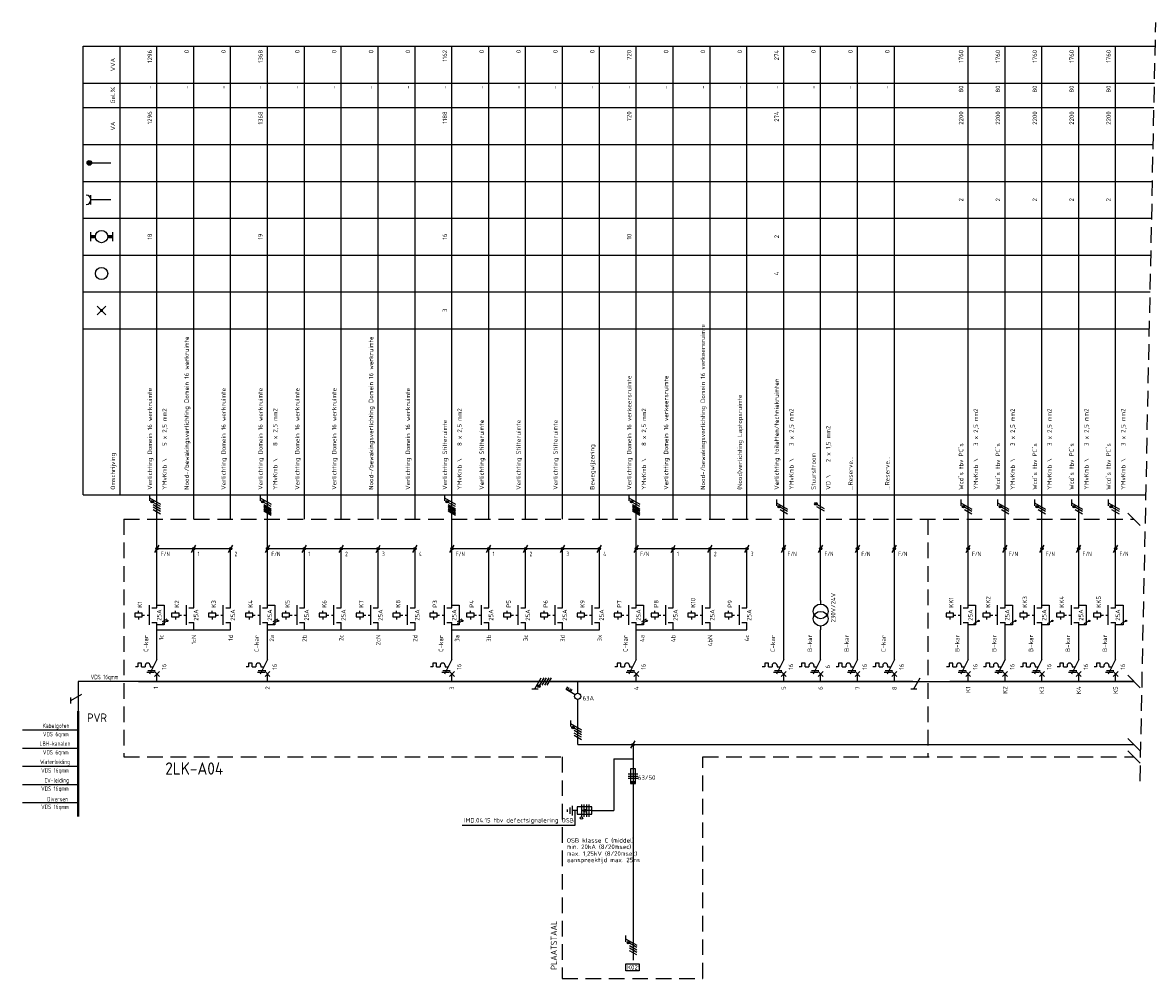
# Model space of a CAD drawing. Extents: x -1224 to 18134, y -20786 to 3554.
# Tile 71 of 88: x 11368 to 11828, y -37 to 352. Entities that reach past the tile are written whole.
import ezdxf
from ezdxf.enums import TextEntityAlignment as Align

# ---------------------------------------------------------------- set-up
doc = ezdxf.new("R2010")
doc.units = 0
doc.linetypes.add('HIDDEN', pattern=[9.525, 6.35, -3.175])
doc.linetypes.add('STABI11', pattern=[2, 1, -1])
doc.layers.get('0').update_dxf_attribs({"linetype": 'CONTINUOUS'})
for name, color, linetype in [('E-principe', 3, 'CONTINUOUS'), ('E-tekst', 2, 'CONTINUOUS'), ('EL$1----', 3, 'CONTINUOUS'), ('EL$1----_1LK-A08', 3, 'CONTINUOUS'), ('EL$1----_2LK-A05', 3, 'CONTINUOUS'), ('kast', 1, 'CONTINUOUS')]:
    doc.layers.add(name, color=color, linetype=linetype)
doc.styles.add('BURO-018', font='ISO.shx', dxfattribs={"height": 1.8})
doc.styles.add('BURO-035', font='ISO.shx', dxfattribs={"height": 3.5})
doc.styles.add('BURO-050', font='ISO.shx', dxfattribs={"height": 5})
doc.styles.get("Standard").update_dxf_attribs({"font": 'iso.shx'})

# ---------------------------------------------------------------- blocks, each defined once
blk = doc.blocks.new('RAIL3')
at = {"color": 0, "linetype": 'Continuous'}
for p, q in [((-6, 0), (6, 0)), ((1.73, 3), (-0.87, -1.5)), ((2.98, 3), (0.48, 3))]:
    blk.add_line(p, q, dxfattribs=at)
blk = doc.blocks.new('HL3')
at = {"color": 0, "linetype": 'Continuous'}
for p, q in [((-3, 6.98), (-3, 4.48)), ((-3, 5.73), (1.5, 3.13)), ((1.5, 2.13), (-1.5, 3.87)), ((1.5, 1.13), (-1.5, 2.87)), ((1.5, 0.13), (-1.5, 1.87)), ((1.5, -0.87), (-1.5, 0.87))]:
    blk.add_line(p, q, dxfattribs=at)
at = {"color": 0, "linetype": 'Continuous', "const_width": 0.5}
blk.add_lwpolyline([(-1.68, 4.12, 1), (-2.18, 4.12, 1)], format="xyb", close=True, dxfattribs=at)
at = {"color": 0, "linetype": 'Continuous'}
blk.add_circle((-1.93, 4.12), 0.5, dxfattribs=at)
blk = doc.blocks.new('0302A1_')
at = {"color": 0, "linetype": 'Continuous'}
blk.add_line((-0.87, -1.5), (0.87, 1.5), dxfattribs=at)
at = {"color": 0, "const_width": 0.5}
blk.add_lwpolyline([(-0.25, 0, 1), (0.25, 0, 1)], format="xyb", close=True, dxfattribs=at)
at = {"color": 0, "linetype": 'Continuous'}
blk.add_circle((0, 0), 0.5, dxfattribs=at)
blk = doc.blocks.new('E00515')
at = {"color": 0, "linetype": 'Continuous'}
for p, q in [((6, 1.5), (0, 1.5)), ((0, 1.5), (0, -1.5)), ((0, 0), (4, 0)), ((1.25, -2.5), (1.25, 2.5)), ((2.25, -2.5), (2.25, 2.5)), ((4, 0), (2.5, 0.5)), ((2.5, -0.5), (4, 0)), ((3.25, -2.5), (3.25, 2.5)), ((4.25, -2.5), (4.25, 2.5)), ((6, -1.5), (6, 1.5)), ((6, 0), (8, 0)), ((8, -2), (8, 2)), ((9, -1.25), (9, 1.25)), ((10, -0.5), (10, 0.5)), ((0, -1.5), (6, -1.5))]:
    blk.add_line(p, q, dxfattribs=at)
blk.add_circle((4.25, 3), 0.5, dxfattribs=at)
blk = doc.blocks.new('L1')
at = {"color": 0, "linetype": 'Continuous'}
for p, q in [((-3, 73.98), (-3, 71.48)), ((-3, 72.73), (1.5, 70.13)), ((1.5, 69.13), (-1.5, 70.87)), ((1.5, 68.13), (-1.5, 69.87))]:
    blk.add_line(p, q, dxfattribs=at)
at = {"color": 0, "linetype": 'Continuous', "const_width": 0.5}
blk.add_lwpolyline([(-1.68, 71.12, 1), (-2.18, 71.12, 1)], format="xyb", close=True, dxfattribs=at)
at = {"color": 0, "linetype": 'Continuous'}
blk.add_circle((-1.93, 71.12), 0.5, dxfattribs=at)
blk = doc.blocks.new('00P')
at = {"color": 0, "linetype": 'Continuous'}
for p, q in [((0, 31), (3, 31)), ((3, 31), (3, 23)), ((3, 23), (0, 23))]:
    blk.add_line(p, q, dxfattribs=at)
blk = doc.blocks.new('L3')
at = {"color": 0, "linetype": 'Continuous'}
for p, q in [((-3, 75.98), (-3, 73.48)), ((-3, 74.73), (1.5, 72.13)), ((1.5, 71.13), (-1.5, 72.87)), ((1.5, 70.13), (-1.5, 71.87)), ((1.5, 69.13), (-1.5, 70.87)), ((1.5, 68.13), (-1.5, 69.87))]:
    blk.add_line(p, q, dxfattribs=at)
at = {"color": 0, "linetype": 'Continuous', "const_width": 0.5}
blk.add_lwpolyline([(-1.68, 73.12, 1), (-2.18, 73.12, 1)], format="xyb", close=True, dxfattribs=at)
at = {"color": 0, "linetype": 'Continuous'}
blk.add_circle((-1.93, 73.12), 0.5, dxfattribs=at)
blk = doc.blocks.new('B26')
at = {"color": 0, "linetype": 'Continuous'}
for p, q in [((0, 9), (0, 21)), ((-7.75, 6), (-8.75, 6)), ((-7.75, 7.5), (-7.75, 6)), ((-6.25, 7.5), (-7.75, 7.5)), ((-6.25, 6), (-6.25, 7.5)), ((-6.25, 6), (-4.75, 6)), ((-4.75, 6.5), (-4.75, 6)), ((0, 9), (-3, 3)), ((-2.75, 6.5), (-2.75, 6)), ((-2.75, 6), (-1.5, 6)), ((-4.125, 3.75), (-1.125, 3.75)), ((-3.75, 4.5), (-0.75, 4.5)), ((-1, 4), (1, 2)), ((-1, 2), (1, 4)), ((0, 0), (0, 3))]:
    blk.add_line(p, q, dxfattribs=at)
blk.add_arc((-3.75, 6.5), 1, 0, 180, dxfattribs=at)
at = {"color": 1, "style": 'BURO-018'}
blk.add_attdef('E_VRIJ1', (-3.548, 12), '', height=1.8, rotation=90, dxfattribs=at)
at = {"color": 1, "linetype": 'Continuous', "style": 'BURO-018'}
blk.add_attdef('E_IIA', text='', height=1.8, rotation=90, dxfattribs=at).set_placement((2, 6), align=Align.TOP_CENTER)
blk = doc.blocks.new('M2')
at = {"color": 0, "linetype": 'Continuous'}
for p, q in [((0, 30), (0, 33)), ((-6, 27.75), (-9, 27.75)), ((-9, 27.75), (-9, 26.25)), ((-7.5, 27.75), (-7.5, 28.75)), ((-6, 26.25), (-6, 27.75)), ((-3, 23), (-3, 31)), ((-2, 30), (0, 30)), ((-9, 26.25), (-6, 26.25)), ((-7.5, 26.25), (-7.5, 25.25)), ((-6, 27.25), (-6, 27.25)), ((-2, 24), (0, 24)), ((0, 21), (0, 24))]:
    blk.add_line(p, q, dxfattribs=at)
at = {"color": 0, "linetype": 'STABI11'}
blk.add_line((-6, 27), (-3, 27), dxfattribs=at)
at = {"color": 1, "linetype": 'Continuous', "style": 'BURO-018'}
blk.add_attdef('E_VRIJ1', (-6, 30), '', height=1.8, rotation=90, dxfattribs=at)
blk.add_attdef('E_IMS', text='', height=1.8, rotation=90, dxfattribs=at).set_placement((0, 27), align=Align.TOP_CENTER)
blk = doc.blocks.new('b1s')
at = {"color": 0, "linetype": 'Continuous'}
blk.add_line((0, 33), (0, 54), dxfattribs=at)
blk = doc.blocks.new('m1s')
at = {"color": 0, "linetype": 'Continuous'}
blk.add_line((0, 54), (0, 66), dxfattribs=at)
blk = doc.blocks.new('m1')
at = {"color": 0, "linetype": 'Continuous'}
blk.add_line((0, 21), (0, 33), dxfattribs=at)
blk = doc.blocks.new('M13')
at = {"color": 0, "linetype": 'Continuous'}
for p, q in [((0, 33), (0, 31.5)), ((0, 22.5), (0, 21))]:
    blk.add_line(p, q, dxfattribs=at)
for centre in [(0, 28.5), (0, 25.5)]:
    blk.add_circle(centre, 3, dxfattribs=at)
at = {"color": 1, "linetype": 'Continuous', "style": 'BURO-018'}
blk.add_attdef('E_VRIJ1', (6, 24), '', height=1.8, rotation=90, dxfattribs=at)
blk = doc.blocks.new('KOLNR1')
at = {"color": 0, "linetype": 'Continuous'}
for p, q in [((1.41, -1.41), (-1.41, 1.41)), ((-1.41, -1.41), (1.41, 1.41))]:
    blk.add_line(p, q, dxfattribs=at)
at = {"color": 0, "linetype": 'Continuous', "const_width": 0.5}
blk.add_lwpolyline([(-0.25, 0, 1), (0.25, 0, 1)], format="xyb", close=True, dxfattribs=at)
blk = doc.blocks.new('KOLNR3')
at = {"color": 0, "linetype": 'Continuous'}
blk.add_circle((0, 0), 2, dxfattribs=at)
blk = doc.blocks.new('KOLNR5')
at = {"color": 0, "linetype": 'Continuous'}
for p, q in [((-3.5, -1.5), (-3.5, 1.5)), ((3.5, 1.5), (3.5, -1.5))]:
    blk.add_line(p, q, dxfattribs=at)
at = {"color": 0, "linetype": 'Continuous', "const_width": 1}
for points in [[(-2, 0), (-3.5, 0)], [(2, 0), (3.5, 0)]]:
    blk.add_lwpolyline(points, dxfattribs=at)
at = {"color": 0, "linetype": 'Continuous'}
blk.add_circle((0, 0), 2, dxfattribs=at)
blk = doc.blocks.new('KOLNR6')
at = {"color": 0, "linetype": 'Continuous'}
for p, q in [((-3.5, -1.5), (-3.5, 1.5)), ((3, 0), (-3.5, 0))]:
    blk.add_line(p, q, dxfattribs=at)
blk.add_arc((-5, 0), 1.5, 270, 90, dxfattribs=at)
blk = doc.blocks.new('KOLNR8')
at = {"color": 0, "linetype": 'Continuous'}
blk.add_line((-4, 0), (3, 0), dxfattribs=at)
at = {"color": 0, "linetype": 'Continuous', "const_width": 0.75}
blk.add_lwpolyline([(-4, -0.375, 1), (-4, 0.375, 1)], format="xyb", close=True, dxfattribs=at)
at = {"color": 0, "linetype": 'Continuous'}
blk.add_circle((-4, 0), 0.75, dxfattribs=at)
blk = doc.blocks.new('1P')
at = {"color": 0, "linetype": 'Continuous'}
blk.add_line((1.5, 0.87), (-1.5, -0.87), dxfattribs=at)

msp = doc.modelspace()

# ---------------------------------------------------------------- linework, layer by layer
at = {"layer": 'E-principe'}
for p, q in [((11415.31, 83.5), (11390.74, 83.5)), ((11390.74, 63.66), (11368.18, 63.66)), ((11390.74, 56.27), (11368.18, 56.27)), ((11390.74, 48.87), (11368.18, 48.87)), ((11390.74, 41.48), (11368.18, 41.48)), ((11390.74, 34.08), (11368.18, 34.08))]:
    msp.add_line(p, q, dxfattribs=at)
at = {"layer": 'E-principe', "const_width": 1}
msp.add_lwpolyline([(11390.74, 71.5), (11390.74, 28.51)], dxfattribs=at)
at = {"layer": 'EL$1----', "linetype": 'HIDDEN'}
msp.add_line((11822.74, 42.99), (11829.12, 351.6), dxfattribs=at)
at = {"layer": 'EL$1----'}
for p, q in [((11466.31, 154.92), (11469.31, 153.18)), ((11466.31, 153.92), (11469.31, 152.18)), ((11466.31, 152.92), (11469.31, 151.18)), ((11541.31, 154.92), (11544.31, 153.18)), ((11541.31, 153.92), (11544.31, 152.18)), ((11541.31, 152.92), (11544.31, 151.18)), ((11616.31, 154.92), (11619.31, 153.18)), ((11616.31, 153.92), (11619.31, 152.18)), ((11616.31, 152.92), (11619.31, 151.18)), ((11822.84, 146.97), (11817.77, 152.03)), ((11437.81, 137.5), (11422.81, 137.5)), ((11452.81, 137.5), (11437.81, 137.5)), ((11482.81, 137.5), (11467.81, 137.5)), ((11497.81, 137.5), (11482.81, 137.5)), ((11512.81, 137.5), (11497.81, 137.5)), ((11527.81, 137.5), (11512.81, 137.5)), ((11557.81, 137.5), (11542.81, 137.5)), ((11572.81, 137.5), (11557.81, 137.5)), ((11587.81, 137.5), (11572.81, 137.5)), ((11602.81, 137.5), (11587.81, 137.5)), ((11632.81, 137.5), (11617.81, 137.5)), ((11647.81, 137.5), (11632.81, 137.5)), ((11662.81, 137.5), (11647.81, 137.5)), ((11730.31, 83.5), (11745.31, 83.5)), ((11822.84, 80.97), (11817.77, 86.03)), ((11822.84, 55.27), (11817.77, 60.34)), ((11593.99, 57.81), (11820.31, 57.81)), ((11616.49, 57.81), (11616.49, -29.92)), ((11822.84, 50.23), (11817.77, 55.3)), ((11608.74, 52.06), (11616.49, 52.06)), ((11608.74, 52.06), (11608.74, 30.94)), ((11592.75, 30.94), (11592.75, 24.93)), ((11599.75, 30.94), (11608.74, 30.94)), ((11592.75, 24.93), (11546.95, 24.93))]:
    msp.add_line(p, q, dxfattribs=at)
at = {"layer": 'EL$1----', "linetype": 'Continuous'}
for p, q in [((11694.31, 153.79), (11691.31, 155.52)), ((11694.31, 152.79), (11691.31, 154.52)), ((11593.99, 78.75), (11593.99, 83.5)), ((11589.24, 80.16), (11589.94, 81.37)), ((11592.91, 78.04), (11589.24, 80.16)), ((11589.85, 79.81), (11590.55, 81.02)), ((11590.45, 79.46), (11591.15, 80.67)), ((11591.06, 79.11), (11591.76, 80.32)), ((11593.99, 57.81), (11593.99, 76.08)), ((11617.49, 47.97), (11615.49, 47.97)), ((11615.49, 47.97), (11615.49, 41.97)), ((11617.49, 41.97), (11617.49, 47.97)), ((11614.49, 45.97), (11618.49, 45.97)), ((11614.49, 44.97), (11618.49, 44.97)), ((11618.49, 43.97), (11614.49, 43.97)), ((11615.49, 41.97), (11617.49, 41.97)), ((11613.49, -19.94), (11613.49, -22.44)), ((11613.49, -21.19), (11617.99, -23.79)), ((11617.99, -24.79), (11614.99, -23.06)), ((11617.99, -25.79), (11614.99, -24.06)), ((11617.99, -26.79), (11614.99, -25.06)), ((11617.99, -27.79), (11614.99, -26.06))]:
    msp.add_line(p, q, dxfattribs=at)
at = {"layer": 'EL$1----', "color": 1, "linetype": 'Continuous'}
for p, q in [((11730.72, 80.5), (11733.31, 85)), ((11729.47, 80.5), (11731.97, 80.5))]:
    msp.add_line(p, q, dxfattribs=at)
at = {"layer": 'EL$1----', "linetype": 'Continuous', "const_width": 0.5}
for points in [[(11691.12, 155.77, 1), (11690.62, 155.77, 1)], [(11614.81, -22.81, 1), (11614.31, -22.81, 1)]]:
    msp.add_lwpolyline(points, format="xyb", close=True, dxfattribs=at)
at = {"layer": 'EL$1----', "linetype": 'Continuous'}
for centre, radius in [((11690.87, 155.77), 0.5), ((11593.99, 77.42), 1.25), ((11614.56, -22.81), 0.5)]:
    msp.add_circle(centre, radius, dxfattribs=at)
at = {"layer": 'EL$1----'}
for centre in [(11427.07, 108.16), (11472.07, 108.16), (11547.07, 108.16), (11622.07, 108.16), (11757.07, 108.16), (11772.07, 108.16), (11787.07, 108.16), (11802.07, 108.16), (11817.07, 108.16)]:
    msp.add_circle(centre, 0.283, dxfattribs=at)
at = {"layer": 'EL$1----', "linetype": 'Continuous'}
msp.add_solid([(11615.49, 41.97), (11615.49, 42.97), (11617.49, 41.97), (11617.49, 42.97)], dxfattribs=at)
at = {"layer": 'EL$1----_1LK-A08', "color": 2}
for p, q in [((11613.51, -31.45), (11619.04, -31.45)), ((11613.51, -34.28), (11613.51, -31.45)), ((11619.04, -31.45), (11619.04, -34.28)), ((11619.04, -34.28), (11613.51, -34.28))]:
    msp.add_line(p, q, dxfattribs=at)
at = {"layer": 'EL$1----_2LK-A05', "color": 1}
for p, q in [((11392.81, 342), (11828.92, 342)), ((11392.81, 159.5), (11392.81, 342)), ((11407.81, 159.5), (11407.81, 342)), ((11392.81, 327), (11828.61, 327)), ((11392.81, 317), (11828.4, 317)), ((11392.81, 302), (11828.09, 302)), ((11392.81, 287), (11827.78, 287)), ((11392.81, 272), (11827.47, 272)), ((11392.81, 257), (11827.16, 257)), ((11392.81, 242), (11826.85, 242)), ((11392.81, 227), (11826.54, 227)), ((11392.81, 159.5), (11825.15, 159.5))]:
    msp.add_line(p, q, dxfattribs=at)
at = {"layer": 'EL$1----_2LK-A05'}
for p, q in [((11422.81, 149.5), (11422.81, 342)), ((11437.81, 149.5), (11437.81, 342)), ((11452.81, 149.5), (11452.81, 342)), ((11467.81, 149.5), (11467.81, 342)), ((11482.81, 149.5), (11482.81, 342)), ((11497.81, 149.5), (11497.81, 342)), ((11512.81, 149.5), (11512.81, 342)), ((11527.81, 149.5), (11527.81, 342)), ((11542.81, 149.5), (11542.81, 342)), ((11557.81, 149.5), (11557.81, 342)), ((11572.81, 149.5), (11572.81, 342)), ((11587.81, 149.5), (11587.81, 342)), ((11602.81, 149.5), (11602.81, 342)), ((11617.81, 149.5), (11617.81, 342)), ((11632.81, 149.5), (11632.81, 342)), ((11647.81, 149.5), (11647.81, 342)), ((11662.81, 149.5), (11662.81, 342)), ((11677.81, 149.5), (11677.81, 342)), ((11692.81, 149.5), (11692.81, 342)), ((11707.81, 149.5), (11707.81, 342)), ((11722.81, 149.5), (11722.81, 342)), ((11752.81, 149.5), (11752.81, 342)), ((11767.81, 149.5), (11767.81, 342)), ((11782.81, 149.5), (11782.81, 342)), ((11797.81, 149.5), (11797.81, 342)), ((11812.81, 149.5), (11812.81, 342)), ((11422.81, 104.5), (11437.81, 104.5)), ((11437.81, 104.5), (11452.81, 104.5)), ((11467.81, 104.5), (11482.81, 104.5)), ((11482.81, 104.5), (11497.81, 104.5)), ((11497.81, 104.5), (11512.81, 104.5)), ((11512.81, 104.5), (11527.81, 104.5)), ((11542.81, 104.5), (11602.81, 104.5)), ((11617.81, 104.5), (11662.81, 104.5))]:
    msp.add_line(p, q, dxfattribs=at)
at = {"layer": 'EL$1----_2LK-A05', "color": 1, "linetype": 'HIDDEN'}
for p, q in [((11409.31, 149.5), (11820.31, 149.5)), ((11409.31, 149.5), (11409.31, 52.77)), ((11736.41, 149.5), (11736.41, 52.77))]:
    msp.add_line(p, q, dxfattribs=at)
at = {"layer": 'EL$1----_2LK-A05'}
for points in [[(11430.31, 83.5, 0.7, 0.7, 0), (11415.31, 83.5, 0.7, 0.7, 0)], [(11445.31, 83.5, 0.7, 0.7, 0), (11430.31, 83.5, 0.7, 0.7, 0)], [(11460.31, 83.5, 0.7, 0.7, 0), (11445.31, 83.5, 0.7, 0.7, 0)], [(11475.31, 83.5, 0.7, 0.7, 0), (11460.31, 83.5, 0.7, 0.7, 0)], [(11490.31, 83.5, 0.7, 0.7, 0), (11475.31, 83.5, 0.7, 0.7, 0)], [(11505.31, 83.5, 0.7, 0.7, 0), (11490.31, 83.5, 0.7, 0.7, 0)], [(11520.31, 83.5, 0.7, 0.7, 0), (11505.31, 83.5, 0.7, 0.7, 0)], [(11535.31, 83.5, 0.7, 0.7, 0), (11520.31, 83.5, 0.7, 0.7, 0)], [(11550.31, 83.5, 0.7, 0.7, 0), (11535.31, 83.5, 0.7, 0.7, 0)], [(11565.31, 83.5, 0.7, 0.7, 0), (11550.31, 83.5, 0.7, 0.7, 0)], [(11580.31, 83.5, 0.7, 0.7, 0), (11565.31, 83.5, 0.7, 0.7, 0)], [(11595.31, 83.5, 0.7, 0.7, 0), (11580.31, 83.5, 0.7, 0.7, 0)], [(11610.31, 83.5, 0.7, 0.7, 0), (11595.31, 83.5, 0.7, 0.7, 0)], [(11625.31, 83.5, 0.7, 0.7, 0), (11610.31, 83.5, 0.7, 0.7, 0)], [(11640.31, 83.5, 0.7, 0.7, 0), (11625.31, 83.5, 0.7, 0.7, 0)], [(11655.31, 83.5, 0.7, 0.7, 0), (11640.31, 83.5, 0.7, 0.7, 0)], [(11670.31, 83.5, 0.7, 0.7, 0), (11655.31, 83.5, 0.7, 0.7, 0)], [(11685.31, 83.5, 0.7, 0.7, 0), (11670.31, 83.5, 0.7, 0.7, 0)], [(11700.31, 83.5, 0.7, 0.7, 0), (11685.31, 83.5, 0.7, 0.7, 0)], [(11715.31, 83.5, 0.7, 0.7, 0), (11700.31, 83.5, 0.7, 0.7, 0)], [(11730.31, 83.5, 0.7, 0.7, 0), (11715.31, 83.5, 0.7, 0.7, 0)], [(11760.31, 83.5, 0.7, 0.7, 0), (11745.31, 83.5, 0.7, 0.7, 0)], [(11775.31, 83.5, 0.7, 0.7, 0), (11760.31, 83.5, 0.7, 0.7, 0)], [(11790.31, 83.5, 0.7, 0.7, 0), (11775.31, 83.5, 0.7, 0.7, 0)], [(11805.31, 83.5, 0.7, 0.7, 0), (11790.31, 83.5, 0.7, 0.7, 0)], [(11820.31, 83.5, 0.7, 0.7, 0), (11805.31, 83.5, 0.7, 0.7, 0)]]:
    msp.add_lwpolyline(points, format="xyseb", dxfattribs=at)
at = {"layer": 'kast', "color": 1, "linetype": 'HIDDEN'}
for p, q in [((11409.31, 52.77), (11587.65, 52.77)), ((11644.89, 52.77), (11820.31, 52.77))]:
    msp.add_line(p, q, dxfattribs=at)
at = {"layer": 'kast', "linetype": 'HIDDEN'}
for p, q in [((11587.65, 52.77), (11587.65, -37.33)), ((11644.89, -37.33), (11644.89, 52.77)), ((11587.65, -37.33), (11644.89, -37.33))]:
    msp.add_line(p, q, dxfattribs=at)

# ---------------------------------------------------------------- block references
at = {"layer": 'E-principe', "xscale": -1, "rotation": 90}
msp.add_blockref('RAIL3', (11390.74, 77.5), dxfattribs=at)
at = {"layer": 'EL$1----'}
for name, p in [('L3', (11422.81, 83.5)), ('L3', (11467.81, 83.5)), ('L3', (11542.81, 83.5)), ('L3', (11617.81, 83.5)), ('L1', (11677.81, 83.5)), ('L1', (11752.81, 83.5)), ('L1', (11767.81, 83.5)), ('L1', (11782.81, 83.5)), ('L1', (11797.81, 83.5)), ('L1', (11812.81, 83.5)), ('0302A1_', (11422.81, 137.5)), ('0302A1_', (11437.81, 137.5)), ('0302A1_', (11452.81, 137.5)), ('0302A1_', (11467.81, 137.5)), ('0302A1_', (11482.81, 137.5)), ('0302A1_', (11497.81, 137.5)), ('0302A1_', (11512.81, 137.5)), ('0302A1_', (11527.81, 137.5)), ('0302A1_', (11542.81, 137.5)), ('0302A1_', (11557.81, 137.5)), ('0302A1_', (11572.81, 137.5)), ('0302A1_', (11587.81, 137.5)), ('0302A1_', (11602.81, 137.5)), ('0302A1_', (11617.81, 137.5)), ('0302A1_', (11632.81, 137.5)), ('0302A1_', (11647.81, 137.5)), ('0302A1_', (11662.81, 137.5)), ('0302A1_', (11677.81, 137.5)), ('0302A1_', (11692.81, 137.5)), ('0302A1_', (11707.81, 137.5)), ('0302A1_', (11722.81, 137.5)), ('0302A1_', (11752.81, 137.5)), ('0302A1_', (11767.81, 137.5)), ('0302A1_', (11782.81, 137.5)), ('0302A1_', (11797.81, 137.5)), ('0302A1_', (11812.81, 137.5)), ('00P', (11422.81, 83.5)), ('00P', (11467.81, 83.5)), ('00P', (11542.81, 83.5)), ('00P', (11617.81, 83.5)), ('00P', (11752.81, 83.5)), ('00P', (11767.81, 83.5)), ('00P', (11782.81, 83.5)), ('00P', (11797.81, 83.5)), ('00P', (11812.81, 83.5)), ('HL3', (11593.99, 60.65)), ('0302A1_', (11616.49, 57.81))]:
    msp.add_blockref(name, p, dxfattribs=at)
at = {"layer": 'EL$1----', "xscale": 0.6399999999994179, "yscale": 0.6399999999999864, "zscale": 0.6400000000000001}
for p in [(11425.89, 108.25), (11425.89, 107.47), (11470.89, 108.25), (11470.89, 107.47), (11545.89, 108.25), (11545.89, 107.47), (11620.89, 108.25), (11620.89, 107.47), (11755.89, 107.47), (11770.89, 107.47), (11785.89, 107.47), (11800.89, 107.47), (11815.89, 107.47)]:
    msp.add_blockref('1P', p, dxfattribs=at)
at = {"layer": 'EL$1----', "color": 1, "rotation": 90}
msp.add_blockref('HL3', (11582.31, 83.5), dxfattribs=at)
at = {"layer": 'EL$1----', "rotation": 180}
msp.add_blockref('E00515', (11599.75, 30.94), dxfattribs=at)
at = {"layer": 'EL$1----_2LK-A05', "xscale": 1.25, "yscale": 1.25, "zscale": 1.25}
for name, p in [('KOLNR8', (11400.31, 294.5)), ('KOLNR6', (11400.31, 279.5)), ('KOLNR5', (11400.31, 264.5)), ('KOLNR3', (11400.31, 249.5)), ('KOLNR1', (11400.31, 234.5))]:
    msp.add_blockref(name, p, dxfattribs=at)
at = {"layer": 'EL$1----_2LK-A05'}
for name, p in [('m1s', (11422.81, 83.5)), ('m1s', (11467.81, 83.5)), ('m1s', (11542.81, 83.5)), ('m1s', (11617.81, 83.5)), ('m1s', (11677.81, 83.5)), ('m1s', (11692.81, 83.5)), ('m1s', (11707.81, 83.5)), ('m1s', (11722.81, 83.5)), ('m1s', (11752.81, 83.5)), ('m1s', (11767.81, 83.5)), ('m1s', (11782.81, 83.5)), ('m1s', (11797.81, 83.5)), ('m1s', (11812.81, 83.5)), ('b1s', (11422.81, 83.5)), ('b1s', (11437.81, 83.5)), ('b1s', (11452.81, 83.5)), ('b1s', (11467.81, 83.5)), ('b1s', (11482.81, 83.5)), ('b1s', (11497.81, 83.5)), ('b1s', (11512.81, 83.5)), ('b1s', (11527.81, 83.5)), ('b1s', (11542.81, 83.5)), ('b1s', (11557.81, 83.5)), ('b1s', (11572.81, 83.5)), ('b1s', (11587.81, 83.5)), ('b1s', (11602.81, 83.5)), ('b1s', (11617.81, 83.5)), ('b1s', (11632.81, 83.5)), ('b1s', (11647.81, 83.5)), ('b1s', (11662.81, 83.5)), ('b1s', (11677.81, 83.5)), ('b1s', (11692.81, 83.5)), ('b1s', (11707.81, 83.5)), ('b1s', (11722.81, 83.5)), ('b1s', (11752.81, 83.5)), ('b1s', (11767.81, 83.5)), ('b1s', (11782.81, 83.5)), ('b1s', (11797.81, 83.5)), ('b1s', (11812.81, 83.5)), ('m1', (11677.81, 83.5)), ('m1', (11707.81, 83.5)), ('m1', (11722.81, 83.5))]:
    msp.add_blockref(name, p, dxfattribs=at)
for name, p, values in [('M2', (11422.81, 83.5), {'E_IMS': '25A', 'E_VRIJ1': 'K1'}), ('M2', (11437.81, 83.5), {'E_IMS': '25A', 'E_VRIJ1': 'K2'}), ('M2', (11452.81, 83.5), {'E_IMS': '25A', 'E_VRIJ1': 'K3'}), ('M2', (11467.81, 83.5), {'E_IMS': '25A', 'E_VRIJ1': 'K4'}), ('M2', (11482.81, 83.5), {'E_IMS': '25A', 'E_VRIJ1': 'K5'}), ('M2', (11497.81, 83.5), {'E_IMS': '25A', 'E_VRIJ1': 'K6'}), ('M2', (11512.81, 83.5), {'E_IMS': '25A', 'E_VRIJ1': 'K7'}), ('M2', (11527.81, 83.5), {'E_IMS': '25A', 'E_VRIJ1': 'K8'}), ('M2', (11542.81, 83.5), {'E_IMS': '25A', 'E_VRIJ1': 'P3'}), ('M2', (11557.81, 83.5), {'E_IMS': '25A', 'E_VRIJ1': 'P4'}), ('M2', (11572.81, 83.5), {'E_IMS': '25A', 'E_VRIJ1': 'P5'}), ('M2', (11587.81, 83.5), {'E_IMS': '25A', 'E_VRIJ1': 'P6'}), ('M2', (11602.81, 83.5), {'E_IMS': '25A', 'E_VRIJ1': 'K9'}), ('M2', (11617.81, 83.5), {'E_IMS': '25A', 'E_VRIJ1': 'P7'}), ('M2', (11632.81, 83.5), {'E_IMS': '25A', 'E_VRIJ1': 'P8'}), ('M2', (11647.81, 83.5), {'E_IMS': '25A', 'E_VRIJ1': 'K10'}), ('M2', (11662.81, 83.5), {'E_IMS': '25A', 'E_VRIJ1': 'P9'}), ('M13', (11692.81, 83.5), {'E_VRIJ1': '230V/24V'}), ('M2', (11752.81, 83.5), {'E_IMS': '25A', 'E_VRIJ1': 'KK1'}), ('M2', (11767.81, 83.5), {'E_IMS': '25A', 'E_VRIJ1': 'KK2'}), ('M2', (11782.81, 83.5), {'E_IMS': '25A', 'E_VRIJ1': 'KK3'}), ('M2', (11797.81, 83.5), {'E_IMS': '25A', 'E_VRIJ1': 'KK4'}), ('M2', (11812.81, 83.5), {'E_IMS': '25A', 'E_VRIJ1': 'KK5'}), ('B26', (11422.81, 83.5), {'E_IIA': '16', 'E_VRIJ1': 'C-kar'}), ('B26', (11467.81, 83.5), {'E_IIA': '16', 'E_VRIJ1': 'C-kar'}), ('B26', (11542.81, 83.5), {'E_IIA': '16', 'E_VRIJ1': 'C-kar'}), ('B26', (11617.81, 83.5), {'E_IIA': '16', 'E_VRIJ1': 'C-kar'}), ('B26', (11677.81, 83.5), {'E_IIA': '16', 'E_VRIJ1': 'C-kar'}), ('B26', (11692.81, 83.5), {'E_IIA': '6', 'E_VRIJ1': 'B-kar'}), ('B26', (11707.81, 83.5), {'E_IIA': '16', 'E_VRIJ1': 'B-kar'}), ('B26', (11722.81, 83.5), {'E_IIA': '16', 'E_VRIJ1': 'C-kar'}), ('B26', (11752.81, 83.5), {'E_IIA': '16', 'E_VRIJ1': 'B-kar'}), ('B26', (11767.81, 83.5), {'E_IIA': '16', 'E_VRIJ1': 'B-kar'}), ('B26', (11782.81, 83.5), {'E_IIA': '16', 'E_VRIJ1': 'B-kar'}), ('B26', (11797.81, 83.5), {'E_IIA': '16', 'E_VRIJ1': 'B-kar'}), ('B26', (11812.81, 83.5), {'E_IIA': '16', 'E_VRIJ1': 'B-kar'})]:
    msp.add_blockref(name, p, dxfattribs=at).add_auto_attribs(values)

# ---------------------------------------------------------------- texts
at = {"layer": 'E-principe', "color": 2, "style": 'BURO-035'}
msp.add_text('PVR', height=3.5, dxfattribs=at).set_placement((11394.44, 66.98))
at = {"layer": 'E-tekst', "color": 1, "width": 0.8}
for s, p in [('F/N', (11424.38, 134.48)), ('1', (11439.38, 134.48)), ('2', (11454.38, 134.48)), ('F/N', (11469.38, 134.48)), ('1', (11484.38, 134.48)), ('2', (11499.38, 134.48)), ('3', (11514.38, 134.48)), ('4', (11529.38, 134.48)), ('F/N', (11544.38, 134.48)), ('1', (11559.38, 134.48)), ('2', (11574.38, 134.48)), ('3', (11589.38, 134.48)), ('4', (11604.38, 134.48)), ('F/N', (11619.38, 134.48)), ('1', (11634.38, 134.48)), ('2', (11649.38, 134.48)), ('3', (11664.38, 134.48)), ('F/N', (11679.38, 134.48)), ('F/N', (11694.38, 134.48)), ('F/N', (11709.38, 134.48)), ('F/N', (11724.38, 134.48)), ('F/N', (11754.38, 134.48)), ('F/N', (11769.38, 134.48)), ('F/N', (11784.38, 134.48)), ('F/N', (11799.38, 134.48)), ('F/N', (11814.38, 134.48)), ('VDS 16qmm', (11395.89, 84.41)), ('Kabelgoten', (11376.33, 64.6)), ('VDS 6qmm', (11376.43, 61.18)), ('LBH-kanalen', (11375.1, 57.31)), ('VDS 6qmm', (11376.43, 53.78)), ('Waterleiding', (11375.3, 49.92)), ('VDS 16qmm', (11375.71, 46.39)), ('CV-leiding', (11377.05, 42.37)), ('VDS 16qmm', (11375.71, 38.99)), ('VDS 16qmm', (11375.71, 31.6)), ('Diversen', (11378.18, 34.74))]:
    msp.add_text(s, height=1.8, dxfattribs=at).set_placement(p)
at = {"layer": 'EL$1----', "color": 1, "style": 'BURO-018'}
msp.add_text('63A', height=1.8, dxfattribs=at).set_placement((11598.29, 77.58), align=Align.TOP_CENTER)
msp.add_text('63/50', height=1.8, dxfattribs=at).set_placement((11625.59, 45.28), align=Align.TOP_RIGHT)
for s, p in [('IMD.04.15 tbv defectsignalering OSB', (11547.73, 26.1)), ('OSB klasse C (middel)', (11589.55, 17.93)), ('min. 20kA (8/20msec)', (11589.55, 15.35)), ('max. 1,25kV (8/20msec)', (11589.55, 12.56)), ('aanspreektijd max. 25ns', (11589.55, 9.96))]:
    msp.add_text(s, height=1.8, dxfattribs=at).set_placement(p)
msp.add_text('K021', height=1.8, dxfattribs=at).set_placement((11614.04, -31.94), align=Align.TOP_LEFT)
at = {"layer": 'EL$1----_2LK-A05', "color": 1, "style": 'BURO-018'}
for s, p in [('1296', (11420.81, 340.5)), ('1368', (11465.81, 340.5)), ('274', (11675.81, 340.5)), ('0', (11435.81, 340.5)), ('0', (11450.81, 340.5)), ('0', (11480.81, 340.5)), ('0', (11495.81, 340.5)), ('0', (11510.81, 340.5)), ('0', (11525.81, 340.5)), ('1162', (11540.81, 340.5)), ('0', (11555.81, 340.5)), ('0', (11570.81, 340.5)), ('0', (11585.81, 340.5)), ('0', (11600.81, 340.5)), ('720', (11615.81, 340.5)), ('0', (11630.81, 340.5)), ('0', (11645.81, 340.5)), ('0', (11660.81, 340.5)), ('0', (11690.81, 340.5)), ('0', (11705.81, 340.5)), ('0', (11720.81, 340.5)), ('1760', (11750.81, 340.5)), ('1760', (11765.81, 340.5)), ('1760', (11780.81, 340.5)), ('1760', (11795.81, 340.5)), ('1760', (11810.81, 340.5)), ('-', (11420.81, 326)), ('-', (11435.81, 326)), ('-', (11450.81, 326)), ('-', (11465.81, 326)), ('-', (11480.81, 326)), ('-', (11495.81, 326)), ('-', (11510.81, 326)), ('-', (11525.81, 326)), ('-', (11540.81, 326)), ('-', (11555.81, 326)), ('-', (11570.81, 326)), ('-', (11585.81, 326)), ('-', (11600.81, 326)), ('-', (11615.81, 326)), ('-', (11630.81, 326)), ('-', (11645.81, 326)), ('-', (11660.81, 326)), ('-', (11675.81, 326)), ('-', (11690.81, 326)), ('-', (11705.81, 326)), ('-', (11720.81, 326)), ('80', (11750.81, 326)), ('80', (11765.81, 326)), ('80', (11780.81, 326)), ('80', (11795.81, 326)), ('80', (11810.81, 326)), ('1296', (11420.81, 315.5)), ('1368', (11465.81, 315.5)), ('1188', (11540.81, 315.5)), ('720', (11615.81, 315.5)), ('274', (11675.81, 315.5)), ('2200', (11750.81, 315.5)), ('2200', (11765.81, 315.5)), ('2200', (11780.81, 315.5)), ('2200', (11795.81, 315.5)), ('2200', (11810.81, 315.5))]:
    msp.add_text(s, height=1.8, rotation=90, dxfattribs=at).set_placement(p, align=Align.RIGHT)
for s, p in [('VVA', (11405.81, 334.5)), ('Gel.%', (11405.81, 322)), ('VA', (11405.81, 309.5)), ('2', (11750.81, 279.5)), ('2', (11765.81, 279.5)), ('2', (11780.81, 279.5)), ('2', (11795.81, 279.5)), ('2', (11810.81, 279.5)), ('18', (11420.81, 264.5)), ('19', (11465.81, 264.5)), ('16', (11540.81, 264.5)), ('10', (11615.81, 264.5)), ('2', (11675.81, 264.5)), ('4', (11675.81, 249.5)), ('3', (11540.81, 234.5))]:
    msp.add_text(s, height=1.8, rotation=90, dxfattribs=at).set_placement(p, align=Align.CENTER)
for s, p in [('Nood-/bewakingsverlichting Domein 16 verkeersruimte', (11645.81, 161.5)), ('Nood-/bewakingsverlichting Domein 16 werkruimte', (11435.81, 161.5)), ('Nood-/bewakingsverlichting Domein 16 werkruimte', (11510.81, 161.5)), ('Verlichting Domein 16 verkeersruimte', (11615.81, 161.5)), ('Verlichting Domein 16 verkeersruimte', (11630.81, 161.5)), ('Verlichting toiletten/techniekruimten', (11675.81, 161.5)), ('Verlichting Domein 16 werkruimte', (11420.81, 161.5)), ('Verlichting Domein 16 werkruimte', (11450.81, 161.5)), ('Verlichting Domein 16 werkruimte', (11465.81, 161.5)), ('Verlichting Domein 16 werkruimte', (11480.81, 161.5)), ('Verlichting Domein 16 werkruimte', (11495.81, 161.5)), ('Verlichting Domein 16 werkruimte', (11525.81, 161.5)), ('(Nood)verlichting Laptopsruimte', (11660.81, 161.5)), ('YMvKmb \\    5 x 2,5 mm2', (11426.81, 161.5)), ('YMvKmb \\    8 x 2,5 mm2', (11471.81, 161.5)), ('YMvKmb \\    8 x 2,5 mm2', (11546.81, 161.5)), ('YMvKmb \\    8 x 2,5 mm2', (11621.81, 161.5)), ('YMvKmb \\    3 x 2,5 mm2', (11681.81, 161.5)), ('YMvKmb \\    3 x 2,5 mm2', (11756.81, 161.5)), ('YMvKmb \\    3 x 2,5 mm2', (11771.81, 161.5)), ('YMvKmb \\    3 x 2,5 mm2', (11786.81, 161.5)), ('YMvKmb \\    3 x 2,5 mm2', (11801.81, 161.5)), ('YMvKmb \\    3 x 2,5 mm2', (11816.81, 161.5)), ('Verlichting Stilteruimte', (11540.81, 161.5)), ('Verlichting Stilteruimte', (11555.81, 161.5)), ('Verlichting Stilteruimte', (11570.81, 161.5)), ('Verlichting Stilteruimte', (11585.81, 161.5)), ('Bewegwijzering', (11600.81, 161.5)), ('VD \\    2 x 1,5 mm2', (11696.81, 161.5)), ('Wcd`s tbv PC`s', (11750.81, 161.5)), ('Wcd`s tbv PC`s', (11765.81, 161.5)), ('Wcd`s tbv PC`s', (11780.81, 161.5)), ('Wcd`s tbv PC`s', (11795.81, 161.5)), ('Wcd`s tbv PC`s', (11810.81, 161.5)), ('Omschrijving', (11405.81, 161.5)), ('Stuurstroom', (11690.81, 161.5)), ('...Reserve...', (11705.81, 161.5)), ('...Reserve...', (11720.81, 161.5))]:
    msp.add_text(s, height=1.8, rotation=90, dxfattribs=at).set_placement(p)
for s, p in [('1c', (11424.56, 102.5)), ('1cN', (11437.81, 102.5)), ('1d', (11452.81, 102.5)), ('2a', (11469.55, 102.5)), ('2b', (11482.81, 102.5)), ('2c', (11497.81, 102.5)), ('2cN', (11512.81, 102.5)), ('2d', (11527.81, 102.5)), ('3a', (11544.9, 102.5)), ('3b', (11557.81, 102.5)), ('3c', (11572.81, 102.5)), ('3d', (11587.81, 102.5)), ('3x', (11602.81, 102.5)), ('4a', (11620.17, 102.5)), ('4b', (11632.81, 102.5)), ('4bN', (11647.81, 102.5)), ('4c', (11662.81, 102.5)), ('1', (11422.41, 81.5)), ('2', (11467.81, 81.5)), ('3', (11542.81, 81.5)), ('4', (11617.81, 81.5)), ('5', (11677.81, 81.5)), ('6', (11692.81, 81.5)), ('7', (11707.81, 81.5)), ('8', (11722.81, 81.5)), ('K1', (11752.81, 81.5)), ('K2', (11767.81, 81.5)), ('K3', (11782.81, 81.5)), ('K4', (11797.81, 81.5)), ('K5', (11812.81, 81.5))]:
    msp.add_text(s, height=1.8, rotation=90, dxfattribs=at).set_placement(p, align=Align.MIDDLE_RIGHT)
at = {"layer": 'kast', "color": 2, "style": 'BURO-050'}
msp.add_text('2LK-A04', height=5, dxfattribs=at).set_placement((11449.77, 48.07), align=Align.MIDDLE_RIGHT)
at = {"layer": 'kast', "color": 2, "linetype": 'HIDDEN', "style": 'BURO-018'}
msp.add_text('PLAATSTAAL', height=2.5, rotation=90, dxfattribs=at).set_placement((11584.28, -13.88), align=Align.MIDDLE_RIGHT)

doc.saveas('drawing.dxf')
